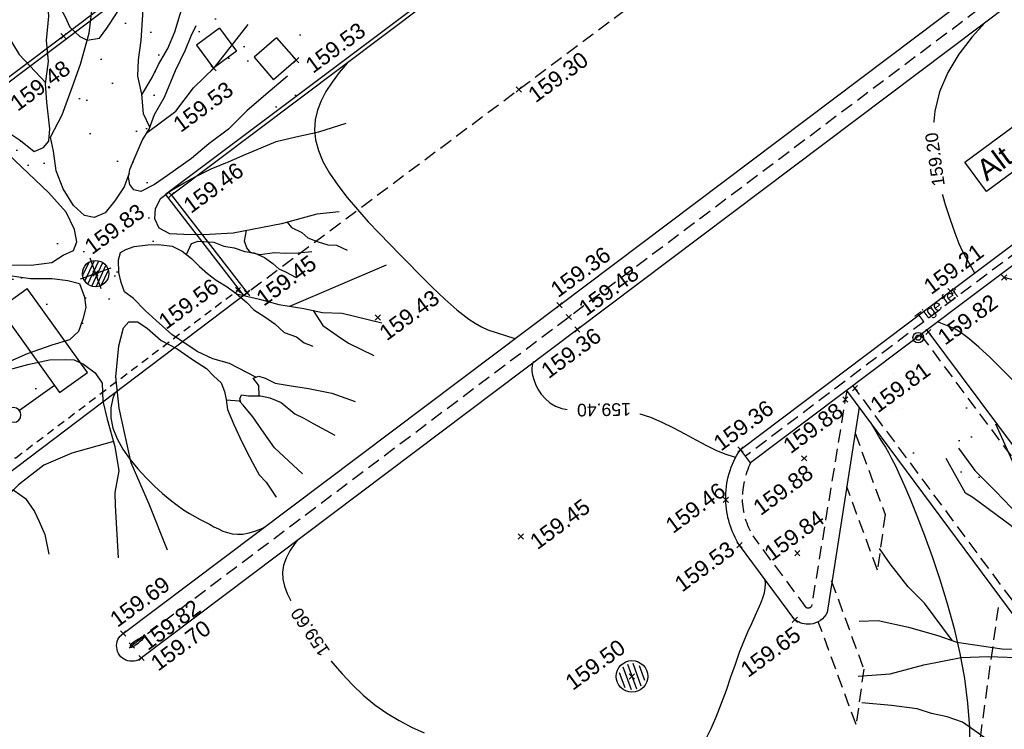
# Model space of a CAD drawing. Header units: metres. Extents: x 1575818 to 1575995, y 2263001 to 2263183.
# Tile 48 of 67: x 1575888 to 1575907, y 2263105 to 2263119. Entities that reach past the tile are written whole.
import ezdxf
from ezdxf.enums import TextEntityAlignment as Align

# ---------------------------------------------------------------- set-up
doc = ezdxf.new("R2010")
doc.units = ezdxf.units.M
doc.set_wipeout_variables(frame=1)
doc.header["$PDMODE"] = 3
doc.header["$PDSIZE"] = 0.05
doc.linetypes.add('CACHE_15', pattern=[0.225, 0.15, -0.075])
doc.linetypes.add('CACHE_25', pattern=[0.375, 0.25, -0.125])
doc.layers.get('0').update_dxf_attribs({"linetype": 'CONTINUOUS'})
for name, color, linetype in [('D_ALT_MUR', 30, 'CONTINUOUS'), ('D_BORDURETTE', 20, 'CONTINUOUS'), ('D_CN_ORDINAIRE', 43, 'CONTINUOUS'), ('D_MOB_URBAIN', 32, 'CONTINUOUS'), ('D_MUR_BAHUT', 20, 'CONTINUOUS'), ('D_PEINTURE', 252, 'CACHE_25'), ('D_PIQUET', 200, 'CONTINUOUS'), ('D_PLAQUE', 151, 'CONTINUOUS'), ('D_REGARD', 144, 'CONTINUOUS'), ('D_TROTTOIR', 7, 'CONTINUOUS'), ('T_COTATION_CN', 7, 'CONTINUOUS'), ('T_COTATION_CN Cache des textes', 7, 'CONTINUOUS'), ('TOPO_ALT', 142, 'CONTINUOUS'), ('TOPO_JIS', 7, 'CONTINUOUS'), ('V_ARBRE', 82, 'CONTINUOUS'), ('V_VEGETATION', 80, 'CONTINUOUS')]:
    doc.layers.add(name, color=color, linetype=linetype)
doc.styles.get("Standard").update_dxf_attribs({"font": 'arial.ttf'})
pattern_1 = [(348.4323, (1575893.9948, 2263027.4994), (1.99051, 2.24452), [0, -1.875]), (103.4323, (1575893.5645, 2263027.451), (-2.17856, -2.06249), [0, -3.125]), (189.4323, (1575893.5645, 2263027.451), (1.9055, -2.317125), [0, -2.5]), (216.4323, (1575893.8216, 2263027.1025), (2.749766, -1.199495), [0, -2.5]), (110.4323, (1575892.989, 2263026.757), (-1.910967, -2.31262), [0, -2.5]), (322.4323, (1575892.989, 2263026.757), (2.77299, 1.14478), [0, -2.5]), (88.4323, (1575894.7102, 2263026.951), (-2.63814, -1.42836), [0, -3.125]), (336.4323, (1575893.6816, 2263028.3447), (2.413676, 1.78162), [0, -2.5]), (211.4323, (1575893.6816, 2263028.3447), (2.63476, -1.43459), [0, -2.5]), (150.4323, (1575893.5085, 2263027.9478), (-2.586684, -1.51956), [0, -1.25]), (284.4323, (1575894.28, 2263026.9026), (2.88994, -0.80513), [0, -1.55])]

# ---------------------------------------------------------------- blocks, each defined once
blk = doc.blocks.new('TCPOINT')
at = {"color": 0, "lineweight": 9}
blk.add_point((0, 0), dxfattribs=at)
at = {"layer": 'TOPO_ALT', "lineweight": 9}
blk.add_attdef('ALT', text='', height=0.3, dxfattribs=at).set_placement((0.1, -0.1), align=Align.TOP_LEFT)
blk = doc.blocks.new('481')
at = {"flags": 128}
for points in [[(-0.1, 0.229), (-0.1, -0.229)], [(0, 0.25), (0, -0.25)], [(0.1, 0.229), (0.1, -0.229)], [(-0.2, 0.15), (-0.2, -0.15)], [(0.2, 0.15), (0.2, -0.15)]]:
    blk.add_lwpolyline(points, dxfattribs=at)
blk.add_circle((0, 0), 0.3)
blk = doc.blocks.new('194')
for p, q in [((0, -0.0285), (0, 0.0285)), ((0.0285, 0), (-0.0285, 0))]:
    blk.add_line(p, q)
for points in [[(-0.1462, 0.4831), (-0.1313, 0.432), (-0.1069, 0.3801), (-0.0807, 0.3213), (-0.0651, 0.2926), (-0.044, 0.264), (-0.0281, 0.2373), (-0.0104, 0.2388), (0.0021, 0.2458), (0.0111, 0.2654), (0.0222, 0.3113), (0.0312, 0.3417), (0.0493, 0.377), (0.0586, 0.4125), (0.0767, 0.4513), (0.0903, 0.5)], [(-0.0745, 0.3099), (-0.0536, 0.3814), (-0.0623, 0.5021)], [(-0.0153, 0.5064), (0.0053, 0.4057), (0.0323, 0.3437)], [(0.1073, 0.4968), (0.1, 0.4635), (0.1032, 0.4403), (0.1049, 0.4208), (0.1155, 0.3993), (0.1258, 0.3888), (0.1472, 0.3849), (0.1651, 0.3972), (0.1918, 0.4164), (0.2232, 0.4582)], [(-0.4405, 0.2346), (-0.406, 0.2232), (-0.355, 0.1909), (-0.3075, 0.1567), (-0.2773, 0.1317), (-0.1997, 0.0902), (-0.1007, 0.0521), (-0.0653, 0.0445), (-0.0424, 0.0497), (-0.0227, 0.0514), (-0.0119, 0.0637), (-0.0083, 0.0848), (-0.0114, 0.1186), (-0.0288, 0.1613), (-0.102, 0.3075), (-0.1528, 0.3842), (-0.1634, 0.3967), (-0.1757, 0.4726)], [(0.1153, 0.1452), (0.0987, 0.1259), (0.0754, 0.1083), (0.0521, 0.0944), (0.0309, 0.0929), (0.0166, 0.1018), (0.0044, 0.125), (-0.0023, 0.1589), (-0.0037, 0.1925), (0.0036, 0.2263), (0.0075, 0.2511), (0.0397, 0.281), (0.0739, 0.3216), (0.1007, 0.3535), (0.1332, 0.3992), (0.173, 0.4788)], [(0.1768, 0.2085), (0.1743, 0.2338), (0.1834, 0.2673), (0.1874, 0.2994), (0.1983, 0.3258), (0.2144, 0.3559), (0.2363, 0.4056), (0.2597, 0.439)], [(0.1831, 0.2662), (0.2104, 0.2885), (0.2283, 0.3061), (0.2533, 0.327), (0.2749, 0.35), (0.314, 0.4026)], [(-0.2842, 0.1374), (-0.3103, 0.2241), (-0.3293, 0.265), (-0.3466, 0.3184), (-0.3557, 0.3528)], [(0.4336, 0.21), (0.3872, 0.1927), (0.3462, 0.177), (0.3051, 0.1579), (0.2641, 0.1458), (0.2267, 0.1318), (0.1767, 0.1181), (0.1501, 0.1113), (0.1233, 0.1079), (0.1129, 0.115), (0.1094, 0.1258), (0.1112, 0.1382), (0.1183, 0.1505), (0.1346, 0.1682), (0.1562, 0.1911), (0.1741, 0.2053), (0.1921, 0.2263), (0.2188, 0.2492), (0.253, 0.2864), (0.2817, 0.3144), (0.2996, 0.3339), (0.3139, 0.3479)], [(0.1692, 0.2014), (0.2292, 0.2189), (0.2721, 0.247), (0.3185, 0.268), (0.4, 0.3184)], [(-0.4791, 0.1354), (-0.4193, 0.1186), (-0.3521, 0.1127), (-0.2795, 0.1016), (-0.2299, 0.0851), (-0.1611, 0.0578), (-0.1098, 0.0308), (-0.0745, 0.0181), (-0.0498, 0.0055), (-0.0322, -0.007), (-0.0324, -0.0321), (-0.036, -0.0498), (-0.0485, -0.0674), (-0.063, -0.085), (-0.0825, -0.0936), (-0.1146, -0.0916), (-0.1605, -0.0912), (-0.205, -0.0942), (-0.2759, -0.0882), (-0.3466, -0.0647), (-0.3942, -0.0359), (-0.4489, -0.0157), (-0.4967, -0.0047)], [(0.4374, -0.0442), (0.3993, -0.0348), (0.3353, -0.0291), (0.2503, -0.0157), (0.2007, -0.0011), (0.1687, 0.0116), (0.1457, 0.0208), (0.1317, 0.0367), (0.1301, 0.0545), (0.1373, 0.0705), (0.1516, 0.0845), (0.1748, 0.0916), (0.1997, 0.0965), (0.2228, 0.0999), (0.253, 0.1033), (0.2869, 0.1047), (0.3171, 0.1062), (0.3473, 0.1078), (0.3758, 0.1093), (0.4113, 0.1053), (0.4521, 0.0996), (0.5019, 0.0974)], [(-0.2695, -0.0887), (-0.3195, -0.0169), (-0.3443, 0.0028), (-0.3706, 0.0191), (-0.3936, 0.037), (-0.4376, 0.0602), (-0.4902, 0.0843)], [(0.2018, -0.266), (0.1666, -0.2282), (0.1419, -0.2102), (0.1207, -0.1888), (0.0892, -0.1459), (0.0717, -0.1136), (0.0595, -0.0904), (0.0473, -0.0638), (0.0367, -0.0476), (0.0369, -0.0298), (0.0388, -0.0121), (0.046, 0.009), (0.0534, 0.0197), (0.0639, 0.0215), (0.0799, 0.0214), (0.103, 0.0158), (0.1207, 0.0103), (0.1421, -0.0006), (0.1561, -0.0148), (0.1666, -0.0327), (0.1752, -0.0505), (0.1841, -0.0667), (0.1946, -0.0829), (0.2086, -0.1007), (0.2192, -0.1169), (0.2314, -0.1382), (0.2383, -0.1543), (0.2525, -0.1722), (0.2648, -0.1901), (0.275, -0.2097), (0.2927, -0.2242), (0.3016, -0.2384), (0.3139, -0.2492)], [(0.1609, -0.023), (0.1756, -0.008), (0.188, -0.0081), (0.213, -0.019), (0.227, -0.0315), (0.243, -0.0407), (0.2587, -0.0532), (0.273, -0.0604), (0.287, -0.0747), (0.2975, -0.0891), (0.3045, -0.1016), (0.3134, -0.1104), (0.3274, -0.1266)], [(-0.4388, -0.2315), (-0.4064, -0.2041), (-0.3508, -0.1534), (-0.3061, -0.0952), (-0.3575, -0.0894), (-0.4087, -0.0783), (-0.4512, -0.0531), (-0.4954, -0.0337)], [(0.3686, -0.0932), (0.3455, -0.0876), (0.3244, -0.0804), (0.3067, -0.0731), (0.2817, -0.0676), (0.2676, -0.0587), (0.2641, -0.0479), (0.2642, -0.0355), (0.2736, -0.0194)], [(0.3457, -0.03), (0.3496, -0.0416), (0.3636, -0.0559), (0.3705, -0.0684), (0.3848, -0.0809), (0.3988, -0.0917), (0.4131, -0.0972), (0.4275, -0.112)], [(-0.3061, -0.0952), (-0.2369, -0.1029), (-0.166, -0.1089), (-0.1272, -0.1145), (-0.1005, -0.1235), (-0.0865, -0.129), (-0.0742, -0.1415), (-0.0601, -0.163), (-0.0549, -0.1842), (-0.0642, -0.2142), (-0.0679, -0.2463), (-0.072, -0.2958), (-0.0794, -0.3382), (-0.0994, -0.3718), (-0.1066, -0.3931), (-0.1329, -0.4808)], [(-0.0473, -0.4976), (-0.05, -0.4112), (-0.0547, -0.3328), (-0.0414, -0.2353), (-0.0285, -0.1821), (-0.0049, -0.1327), (0.0131, -0.1061), (0.0256, -0.0991), (0.0399, -0.1046), (0.0521, -0.1205), (0.0677, -0.1491), (0.0889, -0.1725), (0.1082, -0.1994), (0.1257, -0.2227), (0.1326, -0.2386), (0.1415, -0.2547), (0.1414, -0.2708), (0.1395, -0.2849), (0.1357, -0.3026), (0.1372, -0.3311), (0.1389, -0.356), (0.1421, -0.3808), (0.1455, -0.4057), (0.1487, -0.4288), (0.1559, -0.445), (0.1635, -0.4757)], [(0.2196, -0.1177), (0.2545, -0.1401), (0.2828, -0.1601), (0.3215, -0.1816), (0.3499, -0.1996), (0.3816, -0.2123), (0.4412, -0.2523)], [(-0.4766, -0.1378), (-0.4306, -0.1383), (-0.3828, -0.1477), (-0.3504, -0.1528)], [(0.3, -0.1696), (0.4838, -0.1595)], [(0.3358, -0.1907), (0.3426, -0.221), (0.3602, -0.246), (0.3741, -0.2656), (0.4085, -0.3011)], [(-0.4044, -0.2875), (-0.3874, -0.2752), (-0.3592, -0.2738), (-0.3325, -0.2777), (-0.3041, -0.2867), (-0.2761, -0.2993), (-0.2635, -0.3084), (-0.2496, -0.328), (-0.2428, -0.3545), (-0.2413, -0.3742), (-0.2395, -0.399), (-0.2445, -0.4333)], [(0.1958, -0.2987), (0.2016, -0.2818), (0.1964, -0.2659), (0.2071, -0.266), (0.2161, -0.2732), (0.23, -0.2874), (0.2514, -0.3), (0.2814, -0.3163), (0.2991, -0.3272), (0.3167, -0.3381), (0.3501, -0.3657)], [(-0.0712, -0.287), (-0.1464, -0.281), (-0.1996, -0.284), (-0.253, -0.3012), (-0.2903, -0.3186), (-0.3352, -0.3665)], [(0.2206, -0.4531), (0.1899, -0.3937), (0.1798, -0.3563), (0.1727, -0.3297), (0.1642, -0.3046), (0.1606, -0.2958), (0.1392, -0.2862)], [(0.1618, -0.2987), (0.1626, -0.2921), (0.1677, -0.2868), (0.1784, -0.2923), (0.1981, -0.2995), (0.2121, -0.3087), (0.228, -0.3229), (0.2436, -0.3498), (0.2559, -0.3624), (0.2684, -0.3766), (0.2966, -0.409)]]:
    blk.add_lwpolyline(points)
blk = doc.blocks.new('Rondin')
for radius in [0.2, 0.1]:
    blk.add_circle((0, 0), radius)
blk = doc.blocks.new('278')
blk.add_blockref('Rondin', (0, 0))
blk.add_attdef('RONDIN', (0.358, 0.355), '', height=0.4)
blk = doc.blocks.new('529')
at = {"color": 0}
for p, q in [((-0.1, -0.586), (1.1, -0.586)), ((-0.1, -0.586), (-0.1, -0.986)), ((1.1, -0.586), (1.1, -0.986)), ((1.1, -0.986), (-0.1, -0.986))]:
    blk.add_line(p, q, dxfattribs=at)
for points in [[(0, -0.586), (0, -0.086)], [(1, -0.586), (1, -0.086)]]:
    blk.add_lwpolyline(points, dxfattribs=at)
for centre in [(0, 0), (1, 0)]:
    blk.add_circle(centre, 0.0857, dxfattribs=at)
blk = doc.blocks.new('300')
h = blk.add_hatch()
h.set_pattern_fill('ANSI31', color=34, scale=0.05)
h.paths.add_polyline_path([(0.5, 0, 1), (-0.5, 0, 1)])
blk.add_circle((0, 0), 0.5)
blk = doc.blocks.new('112')
for p, q in [((0, -1), (0, 0)), ((0, 0), (1, 0)), ((1, -1), (1, 0)), ((0, -1), (1, -1))]:
    blk.add_line(p, q)
blk = doc.blocks.new('OXY_HT')
at = {"flags": 128}
blk.add_lwpolyline([(0, 0), (0, 0.3095), (1.4175, 0.3095), (1.4175, 0), (0, 0)], close=True, dxfattribs=at)
blk.add_text('Alt :', height=0.18).set_placement((0.0501, 0.0651))
blk.add_attdef('ALTI', text='', height=0.18).set_placement((0.5779, 0.1496), align=Align.MIDDLE_LEFT)
blk = doc.blocks.new('zt_cache')
at = {"color": 7, "true_color": 0xffffff}
blk.add_wipeout([(0, 0), (1, 0), (1, 1), (0, 1)], dxfattribs=at)

msp = doc.modelspace()

# ---------------------------------------------------------------- hatches: boundary and pattern name
at = {"layer": 'V_VEGETATION', "ltscale": 0.5}
h = msp.add_hatch(dxfattribs=at)
h.set_pattern_fill('ALEA', color=256, scale=0.25)
h.set_pattern_definition(pattern_1)
h.paths.add_polyline_path([(1575894.185, 2263122.164), (1575888.903, 2263118.17), (1575881.11, 2263112.31, 0.168433), (1575880.844, 2263111.913, 0.211388), (1575880.96, 2263111.33), (1575881.015, 2263111.373), (1575883.451, 2263108.082, 0.167372), (1575884.112, 2263107.742, 0.181754), (1575884.898, 2263107.914), (1575892.189, 2263113.423), (1575890.793, 2263115.228), (1575896.301, 2263119.368)])
h.paths.add_polyline_path([(1575892.907, 2263118.204), (1575893.278, 2263117.775), (1575892.85, 2263117.404), (1575892.479, 2263117.832)], flags=16)
h.paths.add_polyline_path([(1575891.822, 2263118.381), (1575892.143, 2263117.946), (1575891.708, 2263117.624), (1575891.386, 2263118.06)], flags=16)
edge = h.paths.add_edge_path(flags=16)
edge.add_ellipse((1575889.466, 2263113.72), major_axis=(0.177, 0.177), ratio=1, start_angle=0, end_angle=360)
edge = h.paths.add_edge_path(flags=16)
edge.add_line((1575888.168, 2263113.437), (1575889.313, 2263111.842))
edge.add_line((1575889.313, 2263111.842), (1575888.781, 2263111.46))
edge.add_line((1575888.781, 2263111.46), (1575888.686, 2263111.593))
edge.add_line((1575888.686, 2263111.593), (1575888.021, 2263111.115))
edge.add_ellipse((1575887.907, 2263111.034), major_axis=(-0.0992, 0.0992), ratio=1, start_angle=-189.3237, end_angle=-99.3237, ccw=False)
edge.add_ellipse((1575887.907, 2263111.034), major_axis=(-0.0992, 0.0992), ratio=1, start_angle=-99.3237, end_angle=170.6763, ccw=False)
edge.add_line((1575888.021, 2263111.115), (1575888.686, 2263111.593))
edge.add_line((1575888.686, 2263111.593), (1575887.731, 2263112.923))
edge.add_line((1575887.731, 2263112.923), (1575887.066, 2263112.445))
edge.add_ellipse((1575886.952, 2263112.363), major_axis=(-0.0992, 0.0992), ratio=1, start_angle=-189.3237, end_angle=-99.3237, ccw=False)
edge.add_ellipse((1575886.952, 2263112.363), major_axis=(-0.0992, 0.0992), ratio=1, start_angle=-99.3237, end_angle=170.6763, ccw=False)
edge.add_line((1575887.066, 2263112.445), (1575887.731, 2263112.923))
edge.add_line((1575887.731, 2263112.923), (1575887.636, 2263113.056))
edge.add_line((1575887.636, 2263113.056), (1575888.168, 2263113.437))
h = msp.add_hatch(dxfattribs=at)
h.set_pattern_fill('ALEA', color=256, scale=0.25)
h.set_pattern_definition(pattern_1)
h.paths.add_polyline_path([(1575905.143, 2263112.557), (1575903.86, 2263111.589), (1575908.852, 2263104.863), (1575910.057, 2263103.228), (1575914.904, 2263096.738), (1575919.768, 2263090.2), (1575925.24, 2263082.869), (1575931.286, 2263074.711), (1575930.405, 2263068.398, 0.721469), (1575930.421, 2263068.399), (1575933.103, 2263070.533), (1575933.889, 2263071.249, 0.08279), (1575934.842, 2263072.443, 0.160786), (1575935.391, 2263075.301), (1575932.623, 2263075.701), (1575926.499, 2263083.91), (1575920.903, 2263091.448), (1575916.307, 2263097.595), (1575911.204, 2263104.415), (1575910.497, 2263105.382)])

# ---------------------------------------------------------------- linework, layer by layer
at = {"layer": 'D_BORDURETTE', "flags": 128}
for points in [[(1575906.322, 2263124.006), (1575902.718, 2263128.7), (1575894.533, 2263122.528), (1575888.855, 2263118.234), (1575881.066, 2263112.378, 0.170624), (1575880.766, 2263111.932, 0.211828), (1575880.895, 2263111.284)], [(1575906.259, 2263123.958), (1575902.703, 2263128.589), (1575894.581, 2263122.464), (1575888.903, 2263118.17), (1575881.114, 2263112.313, 0.170232), (1575880.844, 2263111.913, 0.211388), (1575880.96, 2263111.33)]]:
    msp.add_lwpolyline(points, format="xyb", dxfattribs=at)
for points in [[(1575892.282, 2263113.302), (1575890.793, 2263115.228), (1575902.24, 2263123.82)], [(1575902.288, 2263123.756), (1575896.58, 2263119.478), (1575890.906, 2263115.213), (1575892.345, 2263113.351)]]:
    msp.add_lwpolyline(points, dxfattribs=at)
at = {"layer": 'D_CN_ORDINAIRE', "flags": 128}
for points, elevation in [([(1575906.363, 2263118.488), (1575906.125, 2263118.221), (1575905.872, 2263117.889), (1575905.661, 2263117.54), (1575905.504, 2263117.177), (1575905.412, 2263116.804), (1575905.378, 2263116.428), (1575905.392, 2263116.056), (1575905.442, 2263115.694), (1575905.519, 2263115.351), (1575905.61, 2263115.032), (1575905.706, 2263114.745), (1575905.795, 2263114.497), (1575905.871, 2263114.294), (1575905.938, 2263114.137), (1575906.171, 2263113.731)], 159.2), ([(1575894.259, 2263117.733), (1575894.245, 2263117.718), (1575894.095, 2263117.54), (1575893.96, 2263117.361), (1575893.844, 2263117.183), (1575893.751, 2263117.005), (1575893.682, 2263116.825), (1575893.64, 2263116.642), (1575893.628, 2263116.455), (1575893.647, 2263116.261), (1575893.699, 2263116.059), (1575893.787, 2263115.848), (1575893.912, 2263115.627), (1575894.067, 2263115.398), (1575894.246, 2263115.166), (1575894.442, 2263114.935), (1575894.647, 2263114.706), (1575894.855, 2263114.486), (1575895.058, 2263114.276), (1575895.249, 2263114.081), (1575895.423, 2263113.904), (1575895.58, 2263113.744), (1575895.724, 2263113.598), (1575895.857, 2263113.466), (1575895.982, 2263113.345), (1575896.1, 2263113.233), (1575896.214, 2263113.13), (1575896.328, 2263113.032), (1575896.443, 2263112.94), (1575896.56, 2263112.854), (1575896.678, 2263112.776), (1575896.798, 2263112.708), (1575896.92, 2263112.653), (1575897.434, 2263112.483)], 159.4), ([(1575906.977, 2263111.613), (1575906.707, 2263111.887), (1575906.466, 2263112.125), (1575906.253, 2263112.324), (1575906.069, 2263112.481), (1575905.912, 2263112.596), (1575905.78, 2263112.673), (1575905.468, 2263112.802)], 159.8), ([(1575897.785, 2263112.047), (1575897.78, 2263112.034), (1575897.769, 2263112.006), (1575897.761, 2263111.968), (1575897.756, 2263111.92), (1575897.758, 2263111.861), (1575897.769, 2263111.791), (1575897.791, 2263111.709), (1575897.825, 2263111.618), (1575897.872, 2263111.524), (1575897.933, 2263111.431), (1575898.008, 2263111.343), (1575898.099, 2263111.265), (1575898.205, 2263111.2), (1575898.328, 2263111.154), (1575898.467, 2263111.13), (1575898.623, 2263111.122), (1575898.792, 2263111.124), (1575898.974, 2263111.129), (1575899.167, 2263111.132), (1575899.368, 2263111.126), (1575899.577, 2263111.104), (1575899.791, 2263111.06), (1575900.009, 2263110.99), (1575900.229, 2263110.898), (1575900.447, 2263110.791), (1575900.663, 2263110.677), (1575900.872, 2263110.563), (1575901.073, 2263110.455), (1575901.264, 2263110.36), (1575901.441, 2263110.285), (1575901.603, 2263110.237), (1575901.633, 2263110.232)], 159.4), ([(1575889.837, 2263111.458), (1575889.795, 2263111.352), (1575889.755, 2263111.168), (1575889.754, 2263110.976), (1575889.796, 2263110.78), (1575889.875, 2263110.582), (1575889.985, 2263110.385), (1575890.118, 2263110.192), (1575890.267, 2263110.008), (1575890.425, 2263109.835), (1575890.585, 2263109.677), (1575890.739, 2263109.537), (1575890.882, 2263109.418), (1575891.014, 2263109.317), (1575891.136, 2263109.232), (1575891.248, 2263109.161), (1575891.353, 2263109.1), (1575891.451, 2263109.047), (1575891.544, 2263109), (1575891.632, 2263108.954), (1575891.716, 2263108.909), (1575891.8, 2263108.866), (1575891.884, 2263108.827), (1575891.971, 2263108.796), (1575892.062, 2263108.774), (1575892.16, 2263108.764), (1575892.266, 2263108.769), (1575892.382, 2263108.791), (1575892.509, 2263108.831), (1575892.642, 2263108.884), (1575892.671, 2263108.898)], 159.6), ([(1575903.937, 2263111.234), (1575903.937, 2263111.234)], 159.8), ([(1575904.188, 2263110.896), (1575904.212, 2263110.855), (1575904.265, 2263110.765), (1575904.318, 2263110.675), (1575904.371, 2263110.588), (1575904.423, 2263110.504), (1575904.476, 2263110.418), (1575904.532, 2263110.322), (1575904.594, 2263110.208), (1575904.664, 2263110.069), (1575904.746, 2263109.896), (1575904.84, 2263109.683), (1575904.951, 2263109.421), (1575905.078, 2263109.106), (1575905.217, 2263108.743), (1575905.363, 2263108.34), (1575905.51, 2263107.906), (1575905.65, 2263107.449), (1575905.779, 2263106.977), (1575905.891, 2263106.498), (1575905.979, 2263106.022), (1575906.038, 2263105.554), (1575906.071, 2263105.094), (1575906.08, 2263104.641)], 159.8), ([(1575893.299, 2263108.647), (1575893.254, 2263108.589), (1575893.16, 2263108.45), (1575893.086, 2263108.311), (1575893.039, 2263108.177), (1575893.019, 2263108.045), (1575893.026, 2263107.913), (1575893.056, 2263107.778), (1575893.109, 2263107.637), (1575893.182, 2263107.488), (1575893.275, 2263107.326), (1575893.384, 2263107.15), (1575893.509, 2263106.958), (1575893.649, 2263106.753), (1575893.803, 2263106.54), (1575893.97, 2263106.324), (1575894.152, 2263106.11), (1575894.346, 2263105.902), (1575894.552, 2263105.706), (1575894.77, 2263105.525), (1575894.998, 2263105.365), (1575895.234, 2263105.224), (1575895.472, 2263105.099), (1575895.708, 2263104.99)], 159.6), ([(1575901.056, 2263104.858), (1575901.164, 2263105.071), (1575901.266, 2263105.305), (1575901.362, 2263105.552), (1575901.453, 2263105.805), (1575901.54, 2263106.057), (1575901.624, 2263106.299), (1575901.705, 2263106.525), (1575901.785, 2263106.728), (1575901.861, 2263106.91), (1575901.934, 2263107.071), (1575902, 2263107.214), (1575902.058, 2263107.342), (1575902.108, 2263107.457), (1575902.148, 2263107.559), (1575902.176, 2263107.653), (1575902.191, 2263107.739), (1575902.195, 2263107.82), (1575902.188, 2263107.899), (1575902.187, 2263107.904)], 159.6)]:
    msp.add_lwpolyline(points, dxfattribs=dict(at, elevation=elevation))
at = {"layer": 'D_CN_ORDINAIRE', "elevation": 159.8, "flags": 128}
msp.add_lwpolyline([(1575890.255, 2263106.683), (1575890.285, 2263106.707), (1575890.314, 2263106.733), (1575890.343, 2263106.758), (1575890.367, 2263106.781), (1575890.386, 2263106.801), (1575890.398, 2263106.817), (1575890.399, 2263106.825), (1575890.391, 2263106.826), (1575890.373, 2263106.82), (1575890.347, 2263106.808), (1575890.317, 2263106.792), (1575890.284, 2263106.773), (1575890.251, 2263106.753), (1575890.219, 2263106.732), (1575890.19, 2263106.713), (1575890.167, 2263106.695), (1575890.149, 2263106.68), (1575890.136, 2263106.667), (1575890.127, 2263106.656), (1575890.122, 2263106.646), (1575890.12, 2263106.638), (1575890.121, 2263106.632), (1575890.123, 2263106.627), (1575890.128, 2263106.622), (1575890.134, 2263106.62), (1575890.142, 2263106.619), (1575890.153, 2263106.621), (1575890.166, 2263106.626), (1575890.183, 2263106.634), (1575890.203, 2263106.646), (1575890.227, 2263106.663), (1575890.255, 2263106.683)], close=True, dxfattribs=at)
at = {"layer": 'D_MUR_BAHUT', "flags": 128}
msp.add_lwpolyline([(1575920.498, 2263124.101), (1575916.052, 2263120.755), (1575909.725, 2263115.996), (1575905.906, 2263113.132), (1575901.911, 2263110.12), (1575901.719, 2263110.375), (1575905.714, 2263113.387), (1575909.533, 2263116.252), (1575915.859, 2263121.011), (1575920.398, 2263124.426)], dxfattribs=at)
at = {"layer": 'D_MUR_BAHUT', "color": 20, "linetype": 'CACHE_25', "flags": 128}
msp.add_lwpolyline([(1575920.494, 2263124.298), (1575915.956, 2263120.883), (1575909.629, 2263116.124), (1575905.81, 2263113.26), (1575901.815, 2263110.247)], dxfattribs=at)
at = {"layer": 'D_PEINTURE'}
for points in [[(1575903.728, 2263121.865), (1575892.345, 2263113.351)], [(1575907.737, 2263114.505), (1575908.786, 2263113.108), (1575906.626, 2263113.672)], [(1575903.9, 2263110.686), (1575904.469, 2263109.14), (1575904.324, 2263108.086), (1575903.741, 2263109.669)], [(1575903.445, 2263107.887), (1575904.064, 2263106.202), (1575903.919, 2263105.148), (1575903.2, 2263107.103)], [(1575906.616, 2263107.376), (1575905.938, 2263102.456)]]:
    msp.add_lwpolyline(points, dxfattribs=at)
at = {"layer": 'D_TROTTOIR', "flags": 128}
msp.add_lwpolyline([(1575908.612, 2263120.182), (1575898.621, 2263112.659), (1575890.337, 2263106.414, -1.033445), (1575889.99, 2263106.88), (1575898.282, 2263113.121), (1575908.156, 2263120.563, -0.743856)], format="xyb", close=True, dxfattribs=at)
at = {"layer": 'D_TROTTOIR', "linetype": 'CACHE_25', "flags": 128}
msp.add_lwpolyline([(1575890.153, 2263106.652), (1575908.348, 2263120.328)], dxfattribs=at)
at = {"layer": 'D_TROTTOIR', "flags": 128}
for points in [[(1575880.895, 2263111.284), (1575883.335, 2263107.986, 0.16932), (1575884.091, 2263107.593, 0.182861), (1575884.984, 2263107.791), (1575892.343, 2263113.352)], [(1575905.263, 2263112.647), (1575910.617, 2263105.471), (1575911.325, 2263104.505), (1575916.427, 2263097.685), (1575921.024, 2263091.538), (1575926.619, 2263083.999), (1575932.706, 2263075.841), (1575935.524, 2263075.434, -0.166904), (1575934.973, 2263072.37, -0.082761), (1575933.99, 2263071.138), (1575933.2, 2263070.419), (1575930.528, 2263068.292, -0.358129), (1575930.328, 2263068.267, -0.324345), (1575930.259, 2263068.44), (1575931.128, 2263074.671), (1575925.119, 2263082.779), (1575919.647, 2263090.11), (1575914.784, 2263096.648), (1575909.937, 2263103.138), (1575908.732, 2263104.774), (1575903.74, 2263111.499)], [(1575903.977, 2263111.18), (1575903.369, 2263107.281, -0.258152), (1575903.05, 2263107.056, -0.198082), (1575902.755, 2263107.141), (1575901.702, 2263108.556, -0.136551), (1575901.441, 2263109.422, -0.156645), (1575901.719, 2263110.375)]]:
    msp.add_lwpolyline(points, format="xyb", dxfattribs=at)
at = {"layer": 'D_TROTTOIR', "linetype": 'CACHE_15', "flags": 128}
msp.add_lwpolyline([(1575881.015, 2263111.373), (1575883.451, 2263108.082, 0.167372), (1575884.112, 2263107.742, 0.181754), (1575884.898, 2263107.914), (1575892.189, 2263113.423)], format="xyb", dxfattribs=at)
at = {"layer": 'D_TROTTOIR', "linetype": 'CACHE_25', "flags": 128}
msp.add_lwpolyline([(1575905.143, 2263112.557), (1575910.497, 2263105.382), (1575911.204, 2263104.415), (1575916.307, 2263097.595), (1575920.903, 2263091.448), (1575926.499, 2263083.91), (1575932.623, 2263075.701), (1575935.391, 2263075.301, -0.160786), (1575934.842, 2263072.443, -0.08279), (1575933.889, 2263071.249), (1575933.103, 2263070.533), (1575930.421, 2263068.399, -0.496158), (1575930.408, 2263068.394, -0.431446), (1575930.406, 2263068.406), (1575931.286, 2263074.711), (1575925.24, 2263082.869), (1575919.768, 2263090.2), (1575914.904, 2263096.738), (1575910.057, 2263103.228), (1575908.852, 2263104.863), (1575903.86, 2263111.589)], format="xyb", dxfattribs=at)
at = {"layer": 'D_TROTTOIR', "linetype": 'CACHE_25'}
msp.add_lwpolyline([(1575903.74, 2263111.499), (1575903.07, 2263107.392, -0.16988), (1575903.016, 2263107.367, -0.12333), (1575902.972, 2263107.373), (1575901.961, 2263108.733, -0.134487), (1575901.754, 2263109.428, -0.113293), (1575901.911, 2263110.12, -0.150624)], format="xyb", dxfattribs=at)

# ---------------------------------------------------------------- block references
at = {"layer": 'D_ALT_MUR', "xscale": 2.222222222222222, "yscale": 2.222222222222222, "zscale": 2.222222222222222, "rotation": 36.43236}
msp.add_blockref('OXY_HT', (1575906.395, 2263115.281), dxfattribs=at).add_auto_attribs({'ALTI': '159.82'})
at = {"layer": 'D_MOB_URBAIN', "color": 32, "xscale": 1.637023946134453, "yscale": -1.637023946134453, "rotation": 305.6763406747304}
msp.add_blockref('529', (1575886.952, 2263112.363), dxfattribs=at)
at = {"layer": 'D_PIQUET', "xscale": 0.5, "yscale": 0.5, "zscale": 0.5, "rotation": 36.43234740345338}
msp.add_blockref('278', (1575905.099, 2263112.502), dxfattribs=at).add_auto_attribs({'RONDIN': 'Tige fer'})
at = {"layer": 'D_PLAQUE'}
for p, xscale, yscale, rotation in [((1575892.143, 2263117.946), 0.5411924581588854, 0.5411924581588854, 216.4214651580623), ((1575893.278, 2263117.775), 0.5669209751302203, 0.5669209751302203, 220.9234770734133)]:
    msp.add_blockref('112', p, dxfattribs=dict(at, xscale=xscale, yscale=yscale, rotation=rotation))
at = {"layer": 'D_REGARD', "rotation": 19.97561936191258}
msp.add_blockref('481', (1575899.658, 2263106.063), dxfattribs=at)
at = {"layer": 'TOPO_JIS'}
ref = msp.add_blockref('TCPOINT', (1575893.278, 2263117.775), dxfattribs=dict(at, rotation=36.43234740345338))
ref.add_attrib('ALT', '159.53', dxfattribs={"layer": 'TOPO_ALT', "height": 0.3, "rotation": 36.4323}).set_placement((1575893.418, 2263117.754), align=Align.TOP_LEFT)
ref = msp.add_blockref('TCPOINT', (1575888.855, 2263118.234), dxfattribs=dict(at, rotation=36.43234740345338))
ref.add_attrib('ALT', '159.48', dxfattribs={"layer": 'TOPO_ALT', "height": 0.3, "rotation": 36.4323}).set_placement((1575887.807, 2263117.034), align=Align.TOP_LEFT)
ref = msp.add_blockref('TCPOINT', (1575897.51, 2263117.217), dxfattribs=dict(at, rotation=36.43234740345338))
ref.add_attrib('ALT', '159.30', dxfattribs={"layer": 'TOPO_ALT', "height": 0.3, "rotation": 36.4323}).set_placement((1575897.65, 2263117.196), align=Align.TOP_LEFT)
ref = msp.add_blockref('TCPOINT', (1575891.708, 2263117.624), dxfattribs=dict(at, rotation=36.43234740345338))
ref.add_attrib('ALT', '159.53', dxfattribs={"layer": 'TOPO_ALT', "height": 0.3, "rotation": 36.4323}).set_placement((1575890.904, 2263116.631), align=Align.TOP_LEFT)
ref = msp.add_blockref('TCPOINT', (1575890.906, 2263115.213), dxfattribs=dict(at, rotation=36.43234740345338))
ref.add_attrib('ALT', '159.46', dxfattribs={"layer": 'TOPO_ALT', "height": 0.3, "rotation": 36.4323}).set_placement((1575891.099, 2263115.092), align=Align.TOP_LEFT)
ref = msp.add_blockref('TCPOINT', (1575889.466, 2263113.72), dxfattribs=dict(at, rotation=36.43234740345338))
ref.add_attrib('ALT', '159.83', dxfattribs={"layer": 'TOPO_ALT', "height": 0.3, "rotation": 36.4323}).set_placement((1575889.219, 2263114.309), align=Align.TOP_LEFT)
ref = msp.add_blockref('TCPOINT', (1575906.731, 2263113.645), dxfattribs=dict(at, rotation=36.43234740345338))
ref.add_attrib('ALT', '159.76', dxfattribs={"layer": 'TOPO_ALT', "height": 0.3, "rotation": 36.4323}).set_placement((1575906.958, 2263113.742), align=Align.TOP_LEFT)
ref = msp.add_blockref('TCPOINT', (1575905.714, 2263113.387), dxfattribs=dict(at, rotation=36.43234740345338))
ref.add_attrib('ALT', '159.21', dxfattribs={"layer": 'TOPO_ALT', "height": 0.3, "rotation": 36.4323}).set_placement((1575905.165, 2263113.549), align=Align.TOP_LEFT)
ref = msp.add_blockref('TCPOINT', (1575892.343, 2263113.352), dxfattribs=dict(at, rotation=36.43234740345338))
ref.add_attrib('ALT', '159.45', dxfattribs={"layer": 'TOPO_ALT', "height": 0.3, "rotation": 36.4323}).set_placement((1575892.483, 2263113.331), align=Align.TOP_LEFT)
ref = msp.add_blockref('TCPOINT', (1575892.345, 2263113.351), dxfattribs=dict(at, rotation=36.43234740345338))
ref.add_attrib('ALT', '159.45', dxfattribs={"layer": 'TOPO_ALT', "height": 0.3, "rotation": 36.4323}).set_placement((1575892.485, 2263113.33), align=Align.TOP_LEFT)
ref = msp.add_blockref('TCPOINT', (1575898.282, 2263113.121), dxfattribs=dict(at, rotation=36.43234740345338))
ref.add_attrib('ALT', '159.36', dxfattribs={"layer": 'TOPO_ALT', "height": 0.3, "rotation": 36.4323}).set_placement((1575898.075, 2263113.492), align=Align.TOP_LEFT)
ref = msp.add_blockref('TCPOINT', (1575898.458, 2263112.895), dxfattribs=dict(at, rotation=36.43234740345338))
ref.add_attrib('ALT', '159.48', dxfattribs={"layer": 'TOPO_ALT', "height": 0.3, "rotation": 36.4323}).set_placement((1575898.612, 2263113.139), align=Align.TOP_LEFT)
ref = msp.add_blockref('TCPOINT', (1575892.172, 2263113.406), dxfattribs=dict(at, rotation=36.43234740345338))
ref.add_attrib('ALT', '159.56', dxfattribs={"layer": 'TOPO_ALT', "height": 0.3, "rotation": 36.4323}).set_placement((1575890.627, 2263112.886), align=Align.TOP_LEFT)
ref = msp.add_blockref('TCPOINT', (1575894.832, 2263112.885), dxfattribs=dict(at, rotation=36.43234740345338))
ref.add_attrib('ALT', '159.43', dxfattribs={"layer": 'TOPO_ALT', "height": 0.3, "rotation": 36.4323}).set_placement((1575894.82, 2263112.671), align=Align.TOP_LEFT)
ref = msp.add_blockref('TCPOINT', (1575905.291, 2263112.609), dxfattribs=dict(at, rotation=36.43234740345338))
ref.add_attrib('ALT', '159.82', dxfattribs={"layer": 'TOPO_ALT', "height": 0.3, "rotation": 36.4323}).set_placement((1575905.431, 2263112.588), align=Align.TOP_LEFT)
ref = msp.add_blockref('TCPOINT', (1575898.621, 2263112.659), dxfattribs=dict(at, rotation=36.43234740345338))
ref.add_attrib('ALT', '159.36', dxfattribs={"layer": 'TOPO_ALT', "height": 0.3, "rotation": 36.4323}).set_placement((1575897.896, 2263111.951), align=Align.TOP_LEFT)
ref = msp.add_blockref('TCPOINT', (1575903.897, 2263111.544), dxfattribs=dict(at, rotation=36.43234740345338))
ref.add_attrib('ALT', '159.81', dxfattribs={"layer": 'TOPO_ALT', "height": 0.3, "rotation": 36.4323}).set_placement((1575904.151, 2263111.299), align=Align.TOP_LEFT)
ref = msp.add_blockref('TCPOINT', (1575901.719, 2263110.375), dxfattribs=dict(at, rotation=36.43234740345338))
ref.add_attrib('ALT', '159.36', dxfattribs={"layer": 'TOPO_ALT', "height": 0.3, "rotation": 36.4323}).set_placement((1575901.172, 2263110.575), align=Align.TOP_LEFT)
ref = msp.add_blockref('TCPOINT', (1575903.713, 2263111.328), dxfattribs=dict(at, rotation=36.43234740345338))
ref.add_attrib('ALT', '159.88', dxfattribs={"layer": 'TOPO_ALT', "height": 0.3, "rotation": 36.4323}).set_placement((1575902.495, 2263110.525), align=Align.TOP_LEFT)
ref = msp.add_blockref('TCPOINT', (1575902.933, 2263110.208), dxfattribs=dict(at, rotation=36.43234740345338))
ref.add_attrib('ALT', '159.88', dxfattribs={"layer": 'TOPO_ALT', "height": 0.3, "rotation": 36.4323}).set_placement((1575901.925, 2263109.349), align=Align.TOP_LEFT)
ref = msp.add_blockref('TCPOINT', (1575901.441, 2263109.422), dxfattribs=dict(at, rotation=36.43234740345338))
ref.add_attrib('ALT', '159.46', dxfattribs={"layer": 'TOPO_ALT', "height": 0.3, "rotation": 36.4323}).set_placement((1575900.26, 2263109.008), align=Align.TOP_LEFT)
ref = msp.add_blockref('TCPOINT', (1575897.545, 2263108.722), dxfattribs=dict(at, rotation=36.43234740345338))
ref.add_attrib('ALT', '159.45', dxfattribs={"layer": 'TOPO_ALT', "height": 0.3, "rotation": 36.4323}).set_placement((1575897.684, 2263108.701), align=Align.TOP_LEFT)
ref = msp.add_blockref('TCPOINT', (1575902.801, 2263108.408), dxfattribs=dict(at, rotation=36.43234740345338))
ref.add_attrib('ALT', '159.84', dxfattribs={"layer": 'TOPO_ALT', "height": 0.3, "rotation": 36.4323}).set_placement((1575902.136, 2263108.483), align=Align.TOP_LEFT)
ref = msp.add_blockref('TCPOINT', (1575901.702, 2263108.556), dxfattribs=dict(at, rotation=36.43234740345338))
ref.add_attrib('ALT', '159.53', dxfattribs={"layer": 'TOPO_ALT', "height": 0.3, "rotation": 36.4323}).set_placement((1575900.432, 2263107.895), align=Align.TOP_LEFT)
ref = msp.add_blockref('TCPOINT', (1575889.99, 2263106.88), dxfattribs=dict(at, rotation=36.43234740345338))
ref.add_attrib('ALT', '159.69', dxfattribs={"layer": 'TOPO_ALT', "height": 0.3, "rotation": 36.4323}).set_placement((1575889.702, 2263107.225), align=Align.TOP_LEFT)
ref = msp.add_blockref('TCPOINT', (1575890.153, 2263106.652), dxfattribs=dict(at, rotation=36.43234740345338))
ref.add_attrib('ALT', '159.82', dxfattribs={"layer": 'TOPO_ALT', "height": 0.3, "rotation": 36.4323}).set_placement((1575890.281, 2263106.785), align=Align.TOP_LEFT)
ref = msp.add_blockref('TCPOINT', (1575902.755, 2263107.141), dxfattribs=dict(at, rotation=36.43234740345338))
ref.add_attrib('ALT', '159.65', dxfattribs={"layer": 'TOPO_ALT', "height": 0.3, "rotation": 36.4323}).set_placement((1575901.687, 2263106.271), align=Align.TOP_LEFT)
ref = msp.add_blockref('TCPOINT', (1575890.337, 2263106.414), dxfattribs=dict(at, rotation=36.43234740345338))
ref.add_attrib('ALT', '159.70', dxfattribs={"layer": 'TOPO_ALT', "height": 0.3, "rotation": 36.4323}).set_placement((1575890.477, 2263106.393), align=Align.TOP_LEFT)
ref = msp.add_blockref('TCPOINT', (1575899.658, 2263106.063), dxfattribs=dict(at, rotation=36.43234740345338))
ref.add_attrib('ALT', '159.50', dxfattribs={"layer": 'TOPO_ALT', "height": 0.3, "rotation": 36.4323}).set_placement((1575898.356, 2263106.027), align=Align.TOP_LEFT)
at = {"layer": 'V_ARBRE', "rotation": 19.97561936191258}
for name, p, xscale, yscale in [('194', (1575889.466, 2263113.72), 10.861, 10.861), ('300', (1575889.466, 2263113.72), 0.5, 0.5), ('194', (1575908.839, 2263106.426), 9.835, 9.835)]:
    msp.add_blockref(name, p, dxfattribs=dict(at, xscale=xscale, yscale=yscale))

# ---------------------------------------------------------------- next in the draw order: block references
at = {"layer": 'T_COTATION_CN Cache des textes', "color": 7, "true_color": 0xffffff}
for p, xscale, yscale, rotation in [((1575905.829, 2263115.265), 1.372933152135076, 0.6450750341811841, 97.92265386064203), ((1575899.799, 2263111.466), 1.372933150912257, 0.6450750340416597, 180.8660685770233), ((1575894.193, 2263106.53), 1.372933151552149, 0.6450750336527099, 124.2787496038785)]:
    msp.add_blockref('zt_cache', p, dxfattribs=dict(at, xscale=xscale, yscale=yscale, rotation=rotation))

# ---------------------------------------------------------------- next in the draw order: texts
at = {"layer": 'T_COTATION_CN', "color": 43}
for s, rotation, oblique, p in [('159.20', 97.9227, 360, (1575905.415, 2263115.89, 159.2)), ('159.40', 180.8661, 0, (1575899.127, 2263111.132, 159.4)), ('159.60', 124.2787, 0, (1575893.544, 2263106.906, 159.6))]:
    msp.add_text(s, height=0.24, rotation=rotation, dxfattribs=dict(at, oblique=oblique)).set_placement(p, align=Align.MIDDLE_CENTER)

doc.saveas('drawing.dxf')
